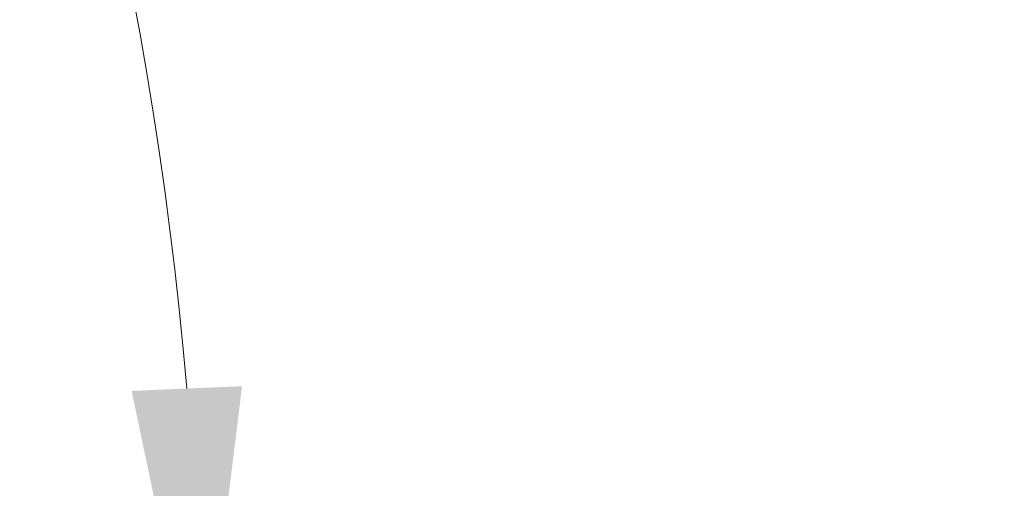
# Model space of a CAD drawing. Header units: millimetres. Extents: x -170 to 6906, y -2212 to 4257.
# Tile 229 of 256: x 6079 to 6316, y -1186 to -1073. Entities that reach past the tile are written whole.
import ezdxf

# ---------------------------------------------------------------- set-up
doc = ezdxf.new("R2010")
doc.units = ezdxf.units.MM
doc.styles.add('PC_TEXTSTYLE', font='ISOCP.SHX', dxfattribs={"width": 0.707, "bigfont": 'GBCBIG.SHX'})
doc.dimstyles.new('GB_DIMSTYLE', dxfattribs={"dimtxt": 50, "dimasz": 40, "dimexe": 1, "dimexo": 0, "dimgap": 1.5, "dimtad": 1, "dimdec": 1, "dimdsep": 46, "dimtxsty": 'PC_TEXTSTYLE', "dimcen": 0, "dimclrd": 256, "dimclrt": 3, "dimadec": 1, "dimazin": 2, "dimtp": 0.1, "dimtm": 0.1, "dimtfac": 0.71, "dimtdec": 1, "dimtmove": 0, "dimatfit": 3, "dimfxl": 1, "dimtfill": 1, "dimarcsym": 0})

# ---------------------------------------------------------------- blocks, each defined once
blk = doc.blocks.new('*D39')
at = {"lineweight": -2, "transparency": 16777216}
blk.add_line((6407.95, -916.53), (6754.06, -807.3), dxfattribs=at)
at = {"lineweight": 18, "transparency": 16777216}
blk.add_solid([(6752.06, -800.94), (6756.07, -813.65), (6792.21, -795.26)], dxfattribs=at)
at = {"layer": 'Defpoints', "color": 0, "lineweight": 18, "transparency": 16777216}
for p in [(6792.21, -795.26), (5378.62, -1241.39)]:
    blk.add_point(p, dxfattribs=at)
at = {"color": 3, "lineweight": 18, "transparency": 16777216, "insert": (6472.89, -868.24), "char_height": 50, "attachment_point": 5, "rotation": 17.5157, "style": 'PC_TEXTSTYLE', "bg_fill": 3, "box_fill_scale": 1.1, "bg_fill_color": 256, "bg_fill_true_color": 13158600, "bg_fill_transparency": 0}
blk.add_mtext('R1482.3', dxfattribs=at)

msp = doc.modelspace()

# ---------------------------------------------------------------- linework, layer by layer
at = {"lineweight": 18}
msp.add_arc((5189.35, -1242.01), 933.3, 4.89719, 78.16779, dxfattribs=at)
msp.add_solid([(6132.57, -1161.76), (6105.92, -1162.9), (6122.65, -1242.26)], dxfattribs=at)

# ---------------------------------------------------------------- next in the draw order: dimensions: what is measured, and where the dimension line sits
dim = msp.add_radius_dim(center=(5378.62, -1241.39), mpoint=(6792.21, -795.26), dimstyle='GB_DIMSTYLE', dxfattribs=at)
dim.commit()
dim.dimension.update_dxf_attribs({"geometry": '*D39', "text_midpoint": (6480.87, -893.52), "dimtype": 164})

doc.saveas('drawing.dxf')
